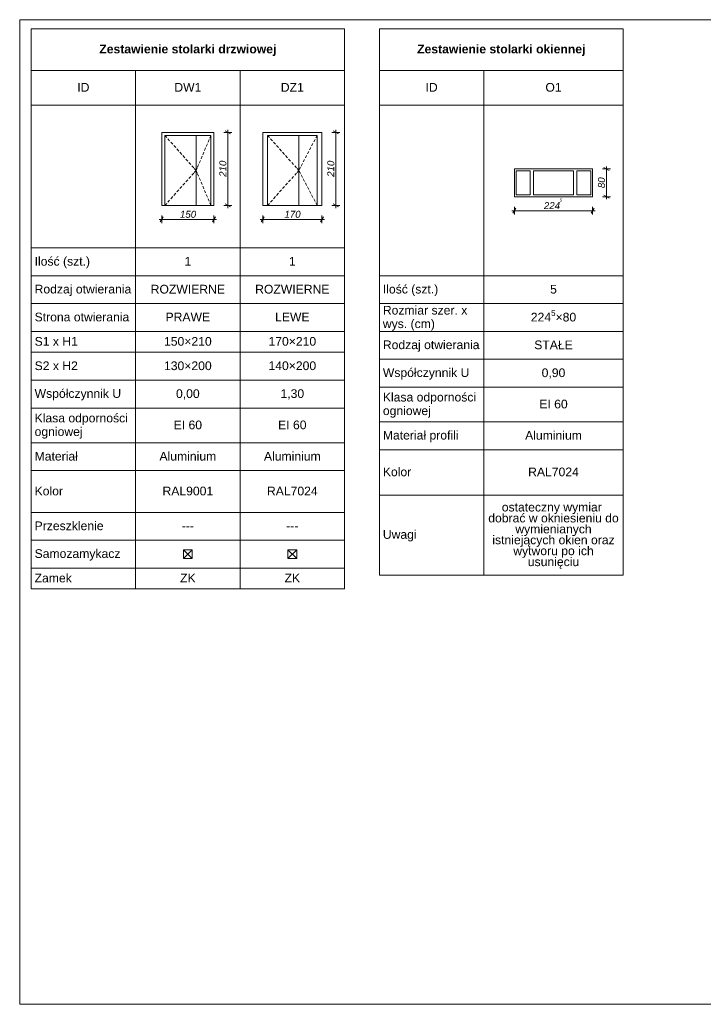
# Paper-space layout 'IR_026-25_PW_A_A-07_ZESTAWIENIE STOLARKI(R00)_2025.09.30' of a CAD drawing. Header units: centimetres. Extents: x 20 to 413, y -1 to 290.
# Tile 1 of 2: x 20 to 217, y 7 to 290. Entities that reach past the tile are written whole.
import ezdxf
from ezdxf.xclip import XClip

# ---------------------------------------------------------------- set-up
doc = ezdxf.new("R2010")
doc.units = ezdxf.units.CM
doc.header["$LTSCALE"] = 0.1
doc.header["$MEASUREMENT"] = 0
doc.header["$XCLIPFRAME"] = 0
doc.layers.add('_RAMKA', color=7, linetype='Continuous')
doc.layers.add('_WIDOKI', color=7, linetype='Continuous')
doc.styles.add('GENERATED_STYLE_1', font='txt')
doc.styles.add('GENERATED_STYLE_2', font='txt')
doc.styles.add('GENERATED_STYLE_3', font='txt')

# ---------------------------------------------------------------- blocks, each defined once
blk = doc.blocks.new('Rysunek_1_2', base_point=(23.66, 287.37))
at = {"color": 7, "linetype": 'Continuous', "lineweight": 0, "ltscale": 10}
for p, q in [((23.66, 287.37), (113.66, 287.37)), ((23.66, 287.37), (23.66, 275.37)), ((113.66, 287.37), (113.66, 275.37)), ((23.66, 275.37), (23.66, 265.37)), ((23.66, 275.37), (113.66, 275.37)), ((53.66, 275.37), (53.66, 265.37)), ((53.66, 275.37), (83.66, 275.37)), ((53.66, 275.37), (53.66, 265.37)), ((83.66, 275.37), (83.66, 265.37)), ((83.66, 275.37), (113.66, 275.37)), ((83.66, 275.37), (83.66, 265.37)), ((113.66, 275.37), (113.66, 265.37)), ((23.66, 265.37), (53.66, 265.37)), ((23.66, 265.37), (23.66, 224.37)), ((53.66, 265.37), (83.66, 265.37)), ((53.66, 265.37), (53.66, 224.37)), ((53.66, 265.37), (83.66, 265.37)), ((53.66, 265.37), (53.66, 224.37)), ((83.66, 265.37), (113.66, 265.37)), ((83.66, 265.37), (83.66, 224.37)), ((83.66, 265.37), (113.66, 265.37)), ((83.66, 265.37), (83.66, 224.37)), ((113.66, 265.37), (113.66, 224.37)), ((23.66, 224.37), (53.66, 224.37)), ((23.66, 224.37), (23.66, 216.37)), ((53.66, 224.37), (83.66, 224.37)), ((53.66, 224.37), (53.66, 216.37)), ((53.66, 224.37), (83.66, 224.37)), ((53.66, 224.37), (53.66, 216.37)), ((83.66, 224.37), (113.66, 224.37)), ((83.66, 224.37), (83.66, 216.37)), ((83.66, 224.37), (113.66, 224.37)), ((83.66, 224.37), (83.66, 216.37)), ((113.66, 224.37), (113.66, 216.37)), ((23.66, 216.37), (53.66, 216.37)), ((23.66, 216.37), (23.66, 208.37)), ((53.66, 216.37), (83.66, 216.37)), ((53.66, 216.37), (53.66, 208.37)), ((53.66, 216.37), (83.66, 216.37)), ((53.66, 216.37), (53.66, 208.37)), ((83.66, 216.37), (113.66, 216.37)), ((83.66, 216.37), (83.66, 208.37)), ((83.66, 216.37), (113.66, 216.37)), ((83.66, 216.37), (83.66, 208.37)), ((113.66, 216.37), (113.66, 208.37)), ((23.66, 208.37), (53.66, 208.37)), ((23.66, 208.37), (23.66, 200.37)), ((53.66, 208.37), (83.66, 208.37)), ((53.66, 208.37), (53.66, 200.37)), ((53.66, 208.37), (83.66, 208.37)), ((53.66, 208.37), (53.66, 200.37)), ((83.66, 208.37), (113.66, 208.37)), ((83.66, 208.37), (83.66, 200.37)), ((83.66, 208.37), (113.66, 208.37)), ((83.66, 208.37), (83.66, 200.37)), ((113.66, 208.37), (113.66, 200.37)), ((23.66, 200.37), (53.66, 200.37)), ((23.66, 200.37), (23.66, 194.37)), ((53.66, 200.37), (83.66, 200.37)), ((53.66, 200.37), (53.66, 194.37)), ((53.66, 200.37), (83.66, 200.37)), ((53.66, 200.37), (53.66, 194.37)), ((83.66, 200.37), (113.66, 200.37)), ((83.66, 200.37), (83.66, 194.37)), ((83.66, 200.37), (113.66, 200.37)), ((83.66, 200.37), (83.66, 194.37)), ((113.66, 200.37), (113.66, 194.37)), ((23.66, 194.37), (53.66, 194.37)), ((23.66, 194.37), (23.66, 186.37)), ((53.66, 194.37), (83.66, 194.37)), ((53.66, 194.37), (53.66, 186.37)), ((53.66, 194.37), (83.66, 194.37)), ((53.66, 194.37), (53.66, 186.37)), ((83.66, 194.37), (113.66, 194.37)), ((83.66, 194.37), (83.66, 186.37)), ((83.66, 194.37), (113.66, 194.37)), ((83.66, 194.37), (83.66, 186.37)), ((113.66, 194.37), (113.66, 186.37)), ((23.66, 186.37), (53.66, 186.37)), ((23.66, 186.37), (23.66, 178.37)), ((53.66, 186.37), (83.66, 186.37)), ((53.66, 186.37), (53.66, 178.37)), ((53.66, 186.37), (83.66, 186.37)), ((53.66, 186.37), (53.66, 178.37)), ((83.66, 186.37), (113.66, 186.37)), ((83.66, 186.37), (83.66, 178.37)), ((83.66, 186.37), (113.66, 186.37)), ((83.66, 186.37), (83.66, 178.37)), ((113.66, 186.37), (113.66, 178.37)), ((23.66, 178.37), (53.66, 178.37)), ((23.66, 178.37), (23.66, 168.37)), ((53.66, 178.37), (83.66, 178.37)), ((53.66, 178.37), (53.66, 168.37)), ((53.66, 178.37), (83.66, 178.37)), ((53.66, 178.37), (53.66, 168.37)), ((83.66, 178.37), (113.66, 178.37)), ((83.66, 178.37), (83.66, 168.37)), ((83.66, 178.37), (113.66, 178.37)), ((83.66, 178.37), (83.66, 168.37)), ((113.66, 178.37), (113.66, 168.37)), ((23.66, 168.37), (53.66, 168.37)), ((23.66, 168.37), (23.66, 160.37)), ((53.66, 168.37), (83.66, 168.37)), ((53.66, 168.37), (53.66, 160.37)), ((53.66, 168.37), (83.66, 168.37)), ((53.66, 168.37), (53.66, 160.37)), ((83.66, 168.37), (113.66, 168.37)), ((83.66, 168.37), (83.66, 160.37)), ((83.66, 168.37), (113.66, 168.37)), ((83.66, 168.37), (83.66, 160.37)), ((113.66, 168.37), (113.66, 160.37)), ((23.66, 160.37), (53.66, 160.37)), ((23.66, 160.37), (23.66, 148.37)), ((53.66, 160.37), (83.66, 160.37)), ((53.66, 160.37), (53.66, 148.37)), ((53.66, 160.37), (83.66, 160.37)), ((53.66, 160.37), (53.66, 148.37)), ((83.66, 160.37), (113.66, 160.37)), ((83.66, 160.37), (83.66, 148.37)), ((83.66, 160.37), (113.66, 160.37)), ((83.66, 160.37), (83.66, 148.37)), ((113.66, 160.37), (113.66, 148.37)), ((23.66, 148.37), (53.66, 148.37)), ((23.66, 148.37), (23.66, 140.37)), ((53.66, 148.37), (83.66, 148.37)), ((53.66, 148.37), (53.66, 140.37)), ((53.66, 148.37), (83.66, 148.37)), ((53.66, 148.37), (53.66, 140.37)), ((83.66, 148.37), (113.66, 148.37)), ((83.66, 148.37), (83.66, 140.37)), ((83.66, 148.37), (113.66, 148.37)), ((83.66, 148.37), (83.66, 140.37)), ((113.66, 148.37), (113.66, 140.37)), ((23.66, 140.37), (53.66, 140.37)), ((23.66, 140.37), (23.66, 132.37)), ((53.66, 140.37), (83.66, 140.37)), ((53.66, 140.37), (53.66, 132.37)), ((53.66, 140.37), (83.66, 140.37)), ((53.66, 140.37), (53.66, 132.37)), ((83.66, 140.37), (113.66, 140.37)), ((83.66, 140.37), (83.66, 132.37)), ((83.66, 140.37), (113.66, 140.37)), ((83.66, 140.37), (83.66, 132.37)), ((113.66, 140.37), (113.66, 132.37)), ((67.41, 137.62), (69.91, 137.62)), ((67.41, 137.62), (67.41, 135.12)), ((67.41, 137.62), (69.91, 135.12)), ((69.91, 137.62), (67.41, 135.12)), ((69.91, 137.62), (69.91, 135.12)), ((97.41, 137.62), (99.91, 137.62)), ((97.41, 137.62), (97.41, 135.12)), ((97.41, 137.62), (99.91, 135.12)), ((99.91, 137.62), (97.41, 135.12)), ((99.91, 137.62), (99.91, 135.12)), ((67.41, 135.12), (69.91, 135.12)), ((97.41, 135.12), (99.91, 135.12)), ((23.66, 132.37), (53.66, 132.37)), ((23.66, 132.37), (23.66, 126.37)), ((53.66, 132.37), (83.66, 132.37)), ((53.66, 132.37), (53.66, 126.37)), ((53.66, 132.37), (83.66, 132.37)), ((53.66, 132.37), (53.66, 126.37)), ((83.66, 132.37), (113.66, 132.37)), ((83.66, 132.37), (83.66, 126.37)), ((83.66, 132.37), (113.66, 132.37)), ((83.66, 132.37), (83.66, 126.37)), ((113.66, 132.37), (113.66, 126.37)), ((23.66, 126.37), (53.66, 126.37)), ((53.66, 126.37), (83.66, 126.37)), ((83.66, 126.37), (113.66, 126.37))]:
    blk.add_line(p, q, dxfattribs=at)
at = {"color": 7, "linetype": 'Continuous', "lineweight": 13, "ltscale": 10}
for p, q in [((61.16, 257.57), (76.16, 257.57)), ((61.16, 256.57), (61.16, 257.57)), ((76.16, 257.57), (76.16, 256.57)), ((90.16, 257.57), (107.16, 257.57)), ((90.16, 256.57), (90.16, 257.57)), ((107.16, 257.57), (107.16, 256.57)), ((61.16, 236.57), (61.16, 256.57)), ((62.04, 256.69), (62.58, 256.09)), ((71.04, 256.69), (62.04, 256.69)), ((62.04, 256.69), (62.04, 236.57)), ((62.91, 255.72), (63.44, 255.12)), ((63.78, 254.75), (64.31, 254.15)), ((71.04, 236.57), (71.04, 256.69)), ((71.04, 256.69), (75.28, 256.69)), ((74.78, 255.49), (74.47, 254.75)), ((75.28, 256.69), (74.97, 255.95)), ((75.28, 256.69), (75.28, 236.57)), ((76.16, 256.57), (76.16, 236.57)), ((90.16, 236.57), (90.16, 256.57)), ((91.54, 256.69), (92.08, 256.09)), ((100.54, 256.69), (91.54, 256.69)), ((91.54, 256.69), (91.54, 236.57)), ((92.41, 255.72), (92.94, 255.12)), ((93.28, 254.75), (93.81, 254.15)), ((100.54, 236.57), (100.54, 256.69)), ((100.54, 256.69), (105.78, 256.69)), ((105.18, 255.54), (104.81, 254.83)), ((105.78, 256.69), (105.41, 255.98)), ((105.78, 256.69), (105.78, 236.57)), ((107.16, 256.57), (107.16, 236.57)), ((64.64, 253.78), (65.18, 253.19)), ((65.51, 252.81), (66.04, 252.22)), ((66.38, 251.84), (66.91, 251.25)), ((73.26, 251.9), (72.95, 251.16)), ((73.77, 253.09), (73.46, 252.36)), ((74.27, 254.29), (73.96, 253.56)), ((94.14, 253.78), (94.68, 253.19)), ((95.01, 252.81), (95.54, 252.22)), ((95.88, 251.84), (96.41, 251.25)), ((103.38, 252.08), (103.01, 251.37)), ((103.98, 253.23), (103.61, 252.52)), ((104.58, 254.38), (104.21, 253.67)), ((67.24, 250.88), (67.78, 250.28)), ((68.11, 249.91), (68.64, 249.31)), ((72.25, 249.5), (71.94, 248.76)), ((72.76, 250.7), (72.45, 249.96)), ((96.74, 250.88), (97.28, 250.28)), ((97.61, 249.91), (98.14, 249.31)), ((102.18, 249.77), (101.81, 249.06)), ((102.78, 250.92), (102.41, 250.21)), ((68.98, 248.94), (69.51, 248.34)), ((69.84, 247.97), (70.38, 247.37)), ((70.51, 247.22), (71.04, 246.63)), ((70.51, 246.03), (71.04, 246.63)), ((71.35, 247.37), (71.04, 246.63)), ((71.35, 245.89), (71.04, 246.63)), ((71.75, 248.3), (71.44, 247.57)), ((98.48, 248.94), (99.01, 248.34)), ((99.34, 247.97), (99.88, 247.37)), ((100.01, 247.22), (100.54, 246.63)), ((100.01, 246.03), (100.54, 246.63)), ((100.91, 247.34), (100.54, 246.63)), ((100.91, 245.92), (100.54, 246.63)), ((100.98, 247.46), (100.91, 247.34)), ((101.58, 248.62), (101.21, 247.91)), ((68.11, 243.35), (68.64, 243.95)), ((68.98, 244.32), (69.51, 244.92)), ((69.84, 245.29), (70.38, 245.88)), ((71.75, 244.95), (71.44, 245.69)), ((72.25, 243.76), (71.94, 244.49)), ((97.61, 243.35), (98.14, 243.95)), ((98.48, 244.32), (99.01, 244.92)), ((99.34, 245.29), (99.88, 245.88)), ((100.98, 245.79), (100.91, 245.92)), ((101.58, 244.64), (101.21, 245.35)), ((102.18, 243.49), (101.81, 244.2)), ((65.51, 240.44), (66.04, 241.04)), ((66.38, 241.41), (66.91, 242.01)), ((67.24, 242.38), (67.78, 242.98)), ((72.76, 242.56), (72.45, 243.3)), ((73.26, 241.36), (72.95, 242.1)), ((73.77, 240.16), (73.46, 240.9)), ((95.01, 240.44), (95.54, 241.04)), ((95.88, 241.41), (96.41, 242.01)), ((96.74, 242.38), (97.28, 242.98)), ((102.78, 242.33), (102.41, 243.04)), ((103.38, 241.18), (103.01, 241.89)), ((103.98, 240.03), (103.61, 240.74)), ((62.91, 237.54), (63.44, 238.13)), ((63.78, 238.51), (64.31, 239.1)), ((64.64, 239.48), (65.18, 240.07)), ((74.27, 238.96), (73.96, 239.7)), ((74.78, 237.77), (74.47, 238.5)), ((92.41, 237.54), (92.94, 238.13)), ((93.28, 238.51), (93.81, 239.1)), ((94.14, 239.48), (94.68, 240.07)), ((104.58, 238.87), (104.21, 239.58)), ((105.18, 237.72), (104.81, 238.43)), ((62.04, 236.57), (61.16, 236.57)), ((62.04, 236.57), (62.58, 237.16)), ((62.04, 236.57), (71.04, 236.57)), ((75.28, 236.57), (71.04, 236.57)), ((75.28, 236.57), (74.97, 237.31)), ((76.16, 236.57), (75.28, 236.57)), ((91.54, 236.57), (90.16, 236.57)), ((91.54, 236.57), (92.08, 237.16)), ((91.54, 236.57), (100.54, 236.57)), ((105.78, 236.57), (100.54, 236.57)), ((105.78, 236.57), (105.41, 237.28)), ((107.16, 236.57), (105.78, 236.57))]:
    blk.add_line(p, q, dxfattribs=at)
at = {"color": 7, "linetype": 'Continuous', "lineweight": 9, "ltscale": 10}
for p, q in [((81.29, 257.57), (79.04, 257.57)), ((80.91, 257.14), (79.41, 258)), ((80.16, 257.57), (80.16, 258.3)), ((80.16, 236.57), (80.16, 257.57)), ((112.29, 257.57), (110.04, 257.57)), ((111.91, 257.14), (110.41, 258)), ((111.16, 257.57), (111.16, 258.3)), ((111.16, 236.57), (111.16, 257.57)), ((81.29, 236.57), (79.04, 236.57)), ((79.41, 237), (80.91, 236.14)), ((80.16, 235.84), (80.16, 236.57)), ((112.29, 236.57), (110.04, 236.57)), ((110.41, 237), (111.91, 236.14)), ((111.16, 235.84), (111.16, 236.57)), ((60.43, 232.57), (61.16, 232.57)), ((61.6, 233.32), (60.73, 231.82)), ((61.16, 231.44), (61.16, 233.69)), ((61.16, 232.57), (76.16, 232.57)), ((75.73, 231.82), (76.6, 233.32)), ((76.16, 231.44), (76.16, 233.69)), ((76.16, 232.57), (76.9, 232.57)), ((89.43, 232.57), (90.16, 232.57)), ((90.6, 233.32), (89.73, 231.82)), ((90.16, 231.44), (90.16, 233.69)), ((90.16, 232.57), (107.16, 232.57)), ((106.73, 231.82), (107.6, 233.32)), ((107.16, 231.44), (107.16, 233.69)), ((107.16, 232.57), (107.9, 232.57))]:
    blk.add_line(p, q, dxfattribs=at)
at = {"color": 7, "linetype": 'Continuous', "lineweight": 0}
for s, insert, char_height, attachment_point, style in [('\\A1;{\\pqc;\\fArial|b1|i0|c238|p38;Zestawienie stolarki drzwiowej}', (68.66, 281.15), 2.5, 5, 'GENERATED_STYLE_3'), ('\\A1;{\\pqc;\\fArial|b0|i0|c238|p38;ID}', (38.66, 270.52), 2.5, 5, 'GENERATED_STYLE_1'), ('\\A1;{\\pqc;\\fArial|b0|i0|c238|p38;DW1}', (68.66, 270.52), 2.5, 5, 'GENERATED_STYLE_1'), ('\\A1;{\\pqc;\\fArial|b0|i0|c238|p38;DZ1}', (98.66, 270.52), 2.5, 5, 'GENERATED_STYLE_1'), ('\\A1;{\\pql;\\pt0;\\fArial|b0|i1|c238|p38;150}', (66.39, 233), 2, 7, 'GENERATED_STYLE_2'), ('\\A1;{\\pql;\\pt0;\\fArial|b0|i1|c238|p38;170}', (96.39, 233), 2, 7, 'GENERATED_STYLE_2'), ('\\A1;{\\pql;\\fArial|b0|i0|c238|p38;Ilość (szt.)}', (24.66, 220.15), 2.5, 4, 'GENERATED_STYLE_1'), ('\\A1;{\\pqc;\\fArial|b0|i0|c238|p38;1}', (68.66, 220.52), 2.5, 5, 'GENERATED_STYLE_1'), ('\\A1;{\\pqc;\\fArial|b0|i0|c238|p38;1}', (98.66, 220.52), 2.5, 5, 'GENERATED_STYLE_1'), ('\\A1;{\\pql;\\fArial|b0|i0|c238|p38;Rodzaj otwierania}', (24.66, 212.16), 2.5, 4, 'GENERATED_STYLE_1'), ('\\A1;{\\pqc;\\fArial|b0|i0|c238|p38;ROZWIERNE}', (68.66, 212.5), 2.5, 5, 'GENERATED_STYLE_1'), ('\\A1;{\\pqc;\\fArial|b0|i0|c238|p38;ROZWIERNE}', (98.66, 212.5), 2.5, 5, 'GENERATED_STYLE_1'), ('\\A1;{\\pql;\\fArial|b0|i0|c238|p38;Strona otwierania}', (24.66, 204.5), 2.5, 4, 'GENERATED_STYLE_1'), ('\\A1;{\\pqc;\\fArial|b0|i0|c238|p38;PRAWE}', (68.66, 204.52), 2.5, 5, 'GENERATED_STYLE_1'), ('\\A1;{\\pqc;\\fArial|b0|i0|c238|p38;LEWE}', (98.66, 204.52), 2.5, 5, 'GENERATED_STYLE_1'), ('\\A1;{\\pql;\\fArial|b0|i0|c238|p38;S1 x H1}', (24.66, 197.5), 2.5, 4, 'GENERATED_STYLE_1'), ('\\A1;{\\pqc;\\fArial|b0|i0|c238|p38;150×210}', (68.66, 197.5), 2.5, 5, 'GENERATED_STYLE_1'), ('\\A1;{\\pqc;\\fArial|b0|i0|c238|p38;170×210}', (98.66, 197.5), 2.5, 5, 'GENERATED_STYLE_1'), ('\\A1;{\\pql;\\fArial|b0|i0|c238|p38;S2 x H2}', (24.66, 190.5), 2.5, 4, 'GENERATED_STYLE_1'), ('\\A1;{\\pqc;\\fArial|b0|i0|c238|p38;130×200}', (68.66, 190.49), 2.5, 5, 'GENERATED_STYLE_1'), ('\\A1;{\\pqc;\\fArial|b0|i0|c238|p38;140×200}', (98.66, 190.5), 2.5, 5, 'GENERATED_STYLE_1'), ('\\A1;{\\pql;\\fArial|b0|i0|c238|p38;Współczynnik U}', (24.66, 182.16), 2.5, 4, 'GENERATED_STYLE_1'), ('\\A1;{\\pqc;\\fArial|b0|i0|c238|p38;0,00}', (68.66, 182.27), 2.5, 5, 'GENERATED_STYLE_1'), ('\\A1;{\\pqc;\\fArial|b0|i0|c238|p38;1,30}', (98.66, 182.27), 2.5, 5, 'GENERATED_STYLE_1'), ('\\A1;{\\pqc;\\fArial|b0|i0|c238|p38;EI 60}', (68.66, 173.5), 2.5, 5, 'GENERATED_STYLE_1'), ('\\A1;{\\pqc;\\fArial|b0|i0|c238|p38;EI 60}', (98.66, 173.5), 2.5, 5, 'GENERATED_STYLE_1'), ('\\A1;{\\pql;\\fArial|b0|i0|c238|p38;Materiał}', (24.66, 164.5), 2.5, 4, 'GENERATED_STYLE_1'), ('\\A1;{\\pqc;\\fArial|b0|i0|c238|p38;Aluminium}', (68.66, 164.5), 2.5, 5, 'GENERATED_STYLE_1'), ('\\A1;{\\pqc;\\fArial|b0|i0|c238|p38;Aluminium}', (98.66, 164.5), 2.5, 5, 'GENERATED_STYLE_1'), ('\\A1;{\\pql;\\fArial|b0|i0|c238|p38;Kolor}', (24.66, 154.5), 2.5, 4, 'GENERATED_STYLE_1'), ('\\A1;{\\pqc;\\fArial|b0|i0|c238|p38;RAL9001}', (68.66, 154.5), 2.5, 5, 'GENERATED_STYLE_1'), ('\\A1;{\\pqc;\\fArial|b0|i0|c238|p38;RAL7024}', (98.66, 154.5), 2.5, 5, 'GENERATED_STYLE_1'), ('\\A1;{\\pql;\\fArial|b0|i0|c238|p38;Przeszklenie}', (24.66, 144.5), 2.5, 4, 'GENERATED_STYLE_1'), ('\\A1;{\\pqc;\\fArial|b0|i0|c238|p38;---}', (68.66, 144.52), 2.5, 5, 'GENERATED_STYLE_1'), ('\\A1;{\\pqc;\\fArial|b0|i0|c238|p38;---}', (98.66, 144.52), 2.5, 5, 'GENERATED_STYLE_1'), ('\\A1;{\\pql;\\fArial|b0|i0|c238|p38;Samozamykacz}', (24.66, 136.16), 2.5, 4, 'GENERATED_STYLE_1'), ('\\A1;{\\pql;\\fArial|b0|i0|c238|p38;Zamek}', (24.66, 129.5), 2.5, 4, 'GENERATED_STYLE_1'), ('\\A1;{\\pqc;\\fArial|b0|i0|c238|p38;ZK}', (68.66, 129.52), 2.5, 5, 'GENERATED_STYLE_1'), ('\\A1;{\\pqc;\\fArial|b0|i0|c238|p38;ZK}', (98.66, 129.52), 2.5, 5, 'GENERATED_STYLE_1')]:
    blk.add_mtext(s, dxfattribs=dict(at, insert=insert, char_height=char_height, attachment_point=attachment_point, style=style))
at = {"color": 7, "linetype": 'Continuous', "lineweight": 0, "char_height": 2, "attachment_point": 7, "rotation": 90, "style": 'GENERATED_STYLE_2'}
for insert in [(79.73, 244.79), (110.73, 244.79)]:
    blk.add_mtext('\\A1;{\\pql;\\pt0;\\fArial|b0|i1|c238|p38;210}', dxfattribs=dict(at, insert=insert))
at = {"color": 7, "linetype": 'Continuous', "lineweight": 0, "insert": (24.66, 173.16), "char_height": 2.5, "width": 28, "attachment_point": 4, "line_spacing_factor": 0.937234, "style": 'GENERATED_STYLE_1'}
blk.add_mtext('\\A1;{\\pql;\\fArial|b0|i0|c238|p38;Klasa odporności ogniowej}', dxfattribs=at)
blk = doc.blocks.new('Rysunek_2_1', base_point=(123.66, 287.37))
at = {"color": 7, "linetype": 'Continuous', "lineweight": 0, "ltscale": 10}
for p, q in [((123.66, 287.37), (193.66, 287.37)), ((123.66, 287.37), (123.66, 275.37)), ((193.66, 287.37), (193.66, 275.37)), ((123.66, 275.37), (123.66, 265.37)), ((123.66, 275.37), (193.66, 275.37)), ((153.66, 275.37), (153.66, 265.37)), ((153.66, 275.37), (193.66, 275.37)), ((153.66, 275.37), (153.66, 265.37)), ((193.66, 275.37), (193.66, 265.37)), ((123.66, 265.37), (153.66, 265.37)), ((123.66, 265.37), (123.66, 216.37)), ((153.66, 265.37), (193.66, 265.37)), ((153.66, 265.37), (153.66, 216.37)), ((153.66, 265.37), (193.66, 265.37)), ((153.66, 265.37), (153.66, 216.37)), ((193.66, 265.37), (193.66, 216.37)), ((123.66, 216.37), (153.66, 216.37)), ((123.66, 216.37), (123.66, 208.37)), ((153.66, 216.37), (193.66, 216.37)), ((153.66, 216.37), (153.66, 208.37)), ((153.66, 216.37), (193.66, 216.37)), ((153.66, 216.37), (153.66, 208.37)), ((193.66, 216.37), (193.66, 208.37)), ((123.66, 208.37), (153.66, 208.37)), ((123.66, 208.37), (123.66, 200.37)), ((153.66, 208.37), (193.66, 208.37)), ((153.66, 208.37), (153.66, 200.37)), ((153.66, 208.37), (193.66, 208.37)), ((153.66, 208.37), (153.66, 200.37)), ((193.66, 208.37), (193.66, 200.37)), ((123.66, 200.37), (153.66, 200.37)), ((123.66, 200.37), (123.66, 192.37)), ((153.66, 200.37), (193.66, 200.37)), ((153.66, 200.37), (153.66, 192.37)), ((153.66, 200.37), (193.66, 200.37)), ((153.66, 200.37), (153.66, 192.37)), ((193.66, 200.37), (193.66, 192.37)), ((123.66, 192.37), (153.66, 192.37)), ((123.66, 192.37), (123.66, 184.37)), ((153.66, 192.37), (193.66, 192.37)), ((153.66, 192.37), (153.66, 184.37)), ((153.66, 192.37), (193.66, 192.37)), ((153.66, 192.37), (153.66, 184.37)), ((193.66, 192.37), (193.66, 184.37)), ((123.66, 184.37), (153.66, 184.37)), ((123.66, 184.37), (123.66, 174.37)), ((153.66, 184.37), (193.66, 184.37)), ((153.66, 184.37), (153.66, 174.37)), ((153.66, 184.37), (193.66, 184.37)), ((153.66, 184.37), (153.66, 174.37)), ((193.66, 184.37), (193.66, 174.37)), ((123.66, 174.37), (153.66, 174.37)), ((123.66, 174.37), (123.66, 166.37)), ((153.66, 174.37), (193.66, 174.37)), ((153.66, 174.37), (153.66, 166.37)), ((153.66, 174.37), (193.66, 174.37)), ((153.66, 174.37), (153.66, 166.37)), ((193.66, 174.37), (193.66, 166.37)), ((123.66, 166.37), (153.66, 166.37)), ((123.66, 166.37), (123.66, 153.37)), ((153.66, 166.37), (193.66, 166.37)), ((153.66, 166.37), (153.66, 153.37)), ((153.66, 166.37), (193.66, 166.37)), ((153.66, 166.37), (153.66, 153.37)), ((193.66, 166.37), (193.66, 153.37)), ((123.66, 153.37), (153.66, 153.37)), ((123.66, 153.37), (123.66, 130.37)), ((153.66, 153.37), (193.66, 153.37)), ((153.66, 153.37), (153.66, 130.37)), ((153.66, 153.37), (193.66, 153.37)), ((153.66, 153.37), (153.66, 130.37)), ((193.66, 153.37), (193.66, 130.37)), ((123.66, 130.37), (153.66, 130.37)), ((153.66, 130.37), (193.66, 130.37))]:
    blk.add_line(p, q, dxfattribs=at)
at = {"color": 7, "linetype": 'Continuous', "lineweight": 13, "ltscale": 10}
for p, q in [((184.88, 247.07), (162.44, 247.07)), ((162.44, 247.07), (162.44, 246.55)), ((162.44, 246.55), (162.44, 239.62)), ((162.96, 239.62), (162.96, 246.55)), ((162.96, 246.55), (166.96, 246.55)), ((166.96, 246.55), (166.96, 239.62)), ((167.96, 239.62), (167.96, 246.55)), ((167.96, 246.55), (179.36, 246.55)), ((179.36, 246.55), (179.36, 239.62)), ((180.36, 239.62), (180.36, 246.55)), ((180.36, 246.55), (184.36, 246.55)), ((184.36, 246.55), (184.36, 239.62)), ((184.88, 246.55), (184.88, 247.07)), ((184.88, 239.62), (184.88, 246.55)), ((162.44, 239.62), (162.44, 239.07)), ((162.44, 239.07), (184.88, 239.07)), ((166.96, 239.62), (162.96, 239.62)), ((179.36, 239.62), (167.96, 239.62)), ((184.36, 239.62), (180.36, 239.62)), ((184.88, 239.07), (184.88, 239.62))]:
    blk.add_line(p, q, dxfattribs=at)
at = {"color": 7, "linetype": 'Continuous', "lineweight": 9, "ltscale": 10}
for p, q in [((190.01, 247.07), (187.76, 247.07)), ((189.63, 246.64), (188.13, 247.5)), ((188.88, 247.07), (188.88, 247.8)), ((188.88, 239.07), (188.88, 247.07)), ((190.01, 239.07), (187.76, 239.07)), ((188.13, 239.5), (189.63, 238.64)), ((188.88, 238.34), (188.88, 239.07)), ((161.71, 235.07), (162.44, 235.07)), ((162.88, 235.82), (162.01, 234.32)), ((162.44, 233.94), (162.44, 236.19)), ((162.44, 235.07), (184.88, 235.07)), ((184.45, 234.32), (185.32, 235.82)), ((184.88, 233.94), (184.88, 236.19)), ((184.88, 235.07), (185.62, 235.07))]:
    blk.add_line(p, q, dxfattribs=at)
at = {"color": 7, "linetype": 'Continuous', "lineweight": 0}
for s, insert, char_height, attachment_point, style in [('\\A1;{\\pqc;\\fArial|b1|i0|c238|p38;Zestawienie stolarki okiennej}', (158.66, 281.15), 2.5, 5, 'GENERATED_STYLE_3'), ('\\A1;{\\pqc;\\fArial|b0|i0|c238|p38;ID}', (138.66, 270.52), 2.5, 5, 'GENERATED_STYLE_1'), ('\\A1;{\\pqc;\\fArial|b0|i0|c238|p38;O1}', (173.66, 270.5), 2.5, 5, 'GENERATED_STYLE_1'), ('\\A1;{\\pql;\\pt0;\\fArial|b0|i1|c238|p38;\\A1{\\H.66x;\\S5^  ;}}', (175.44, 236.45), 1.32, 7, 'GENERATED_STYLE_2'), ('\\A1;{\\pql;\\pt0;\\fArial|b0|i1|c238|p38;224}', (170.89, 235.53), 2, 7, 'GENERATED_STYLE_2'), ('\\A1;{\\pql;\\fArial|b0|i0|c238|p38;Ilość (szt.)}', (124.66, 212.15), 2.5, 4, 'GENERATED_STYLE_1'), ('\\A1;{\\pqc;\\fArial|b0|i0|c238|p38;5}', (173.66, 212.49), 2.5, 5, 'GENERATED_STYLE_1'), ('\\A1;{\\pqc;\\fArial|b0|i0|c238|p38;224\\fArial|b0|i0|c238|p38;\\A1{\\H.66x;\\S5^  ;}\\fArial|b0|i0|c238|p38;×80}', (173.66, 204.49), 2.5, 5, 'GENERATED_STYLE_1'), ('\\A1;{\\pqc;\\fArial|b0|i0|c238|p38;STAŁE}', (173.66, 196.5), 2.5, 5, 'GENERATED_STYLE_1'), ('\\A1;{\\pql;\\fArial|b0|i0|c238|p38;Rodzaj otwierania}', (124.66, 196.16), 2.5, 4, 'GENERATED_STYLE_1'), ('\\A1;{\\pql;\\fArial|b0|i0|c238|p38;Współczynnik U}', (124.66, 188.16), 2.5, 4, 'GENERATED_STYLE_1'), ('\\A1;{\\pqc;\\fArial|b0|i0|c238|p38;0,90}', (173.66, 188.27), 2.5, 5, 'GENERATED_STYLE_1'), ('\\A1;{\\pqc;\\fArial|b0|i0|c238|p38;EI 60}', (173.66, 179.49), 2.5, 5, 'GENERATED_STYLE_1'), ('\\A1;{\\pql;\\fArial|b0|i0|c238|p38;Materiał profili}', (124.66, 170.18), 2.5, 4, 'GENERATED_STYLE_1'), ('\\A1;{\\pqc;\\fArial|b0|i0|c238|p38;Aluminium}', (173.66, 170.5), 2.5, 5, 'GENERATED_STYLE_1'), ('\\A1;{\\pql;\\fArial|b0|i0|c238|p38;Kolor}', (124.66, 160), 2.5, 4, 'GENERATED_STYLE_1'), ('\\A1;{\\pqc;\\fArial|b0|i0|c238|p38;RAL7024}', (173.66, 159.99), 2.5, 5, 'GENERATED_STYLE_1'), ('\\A1;{\\pql;\\fArial|b0|i0|c238|p38;Uwagi}', (124.66, 141.66), 2.5, 4, 'GENERATED_STYLE_1')]:
    blk.add_mtext(s, dxfattribs=dict(at, insert=insert, char_height=char_height, attachment_point=attachment_point, style=style))
at = {"color": 7, "linetype": 'Continuous', "lineweight": 0, "insert": (188.46, 241.55), "char_height": 2, "attachment_point": 7, "rotation": 90, "style": 'GENERATED_STYLE_2'}
blk.add_mtext('\\A1;{\\pql;\\pt0;\\fArial|b0|i1|c238|p38;80}', dxfattribs=at)
at = {"color": 7, "linetype": 'Continuous', "lineweight": 0, "char_height": 2.5, "style": 'GENERATED_STYLE_1'}
for s, insert, width, attachment_point, line_spacing_factor in [('\\A1;{\\pql;\\fArial|b0|i0|c238|p38;Rozmiar szer. x wys. (cm)}', (124.66, 204.15), 28, 4, 0.930952), ('\\A1;{\\pql;\\fArial|b0|i0|c238|p38;Klasa odporności ogniowej}', (124.66, 179.16), 28, 4, 0.937234), ('\\A1;{\\pqc;\\fArial|b0|i0|c238|p38;ostateczny wymiar  dobrać w okniesieniu do wymienianych istniejących okien oraz wytworu po ich usunięciu}', (173.66, 141.66), 38, 5, 0.753382)]:
    blk.add_mtext(s, dxfattribs=dict(at, insert=insert, width=width, attachment_point=attachment_point, line_spacing_factor=line_spacing_factor))

psp = doc.layouts.new('IR_026-25_PW_A_A-07_ZESTAWIENIE STOLARKI(R00)_2025.09.30')

# ---------------------------------------------------------------- linework, layer by layer
at = {"layer": '_RAMKA', "color": 7, "linetype": 'Continuous', "lineweight": 0, "ltscale": 10}
psp.add_lwpolyline([(20.38, 7.02), (412.97, 7.02), (412.97, 289.95), (20.38, 289.95)], close=True, dxfattribs=at)

# ---------------------------------------------------------------- block references
at = {"layer": '_WIDOKI', "color": 251, "linetype": 'Continuous', "lineweight": 15, "ltscale": 10, "true_color": 0x555555}
ref = psp.add_blockref('Rysunek_1_2', (23.66, 287.37), dxfattribs=at)
XClip(ref).set_block_clipping_path([(22.721657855, 125.372851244), (114.6039841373, 288.3140143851)])
ref = psp.add_blockref('Rysunek_2_1', (123.66, 287.37), dxfattribs=at)
XClip(ref).set_block_clipping_path([(122.721657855, 129.4312881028), (194.6039841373, 288.3140143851)])

doc.saveas('drawing.dxf')
